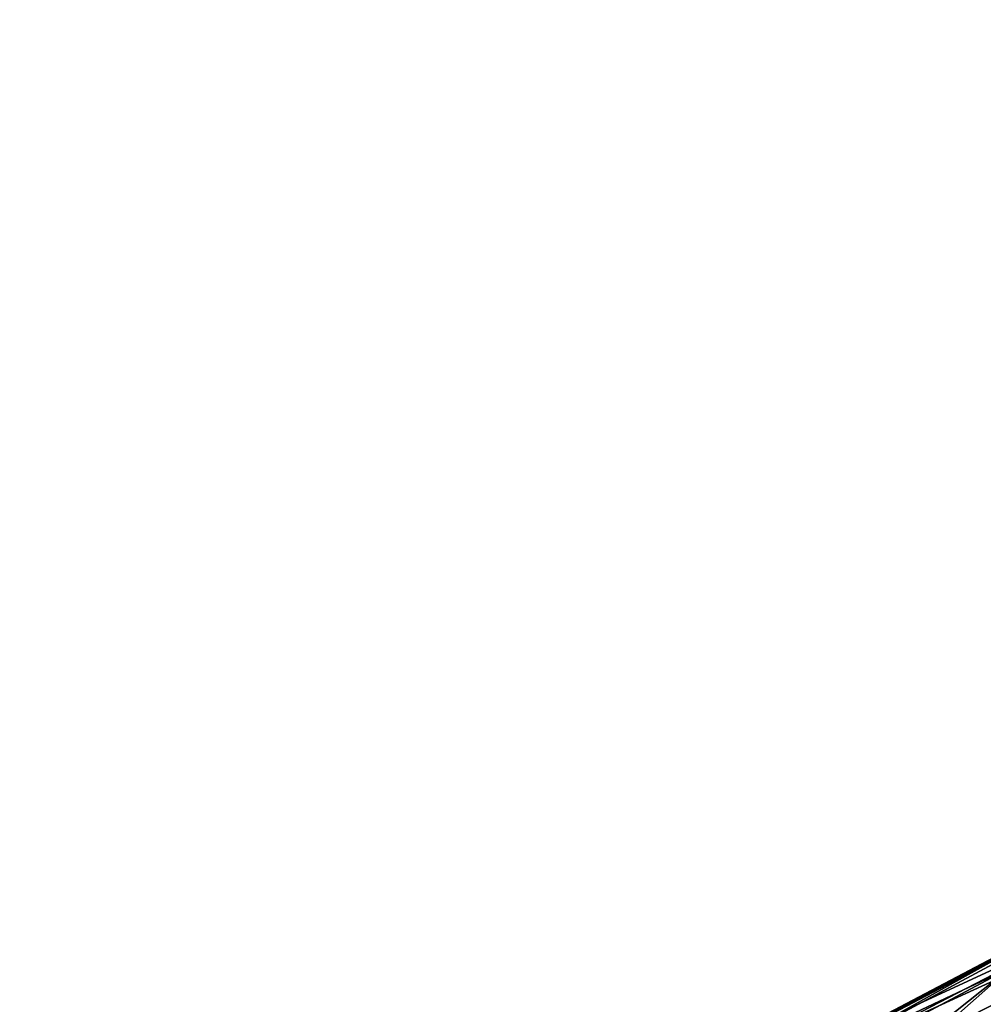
# Model space of a CAD drawing. Extents: x -0.182 to 0.135, y -0.168 to 0.
# Tile 24 of 256: x -0.075 to -0.056, y -0.111 to -0.092. Entities that reach past the tile are written whole.
import ezdxf

# ---------------------------------------------------------------- set-up
doc = ezdxf.new("R2010")
doc.units = 0
doc.layers.add('mesh', color=7, linetype='CONTINUOUS')

msp = doc.modelspace()

# ---------------------------------------------------------------- meshes
at = {"layer": 'mesh'}
mesh = msp.add_polyface(dxfattribs=at)
corners = [(-0.155766, -0.047126, -0.27603), (-0.155816, -0.047174, -0.276512), (-0.155971, -0.047075, -0.276024), (-0.155612, -0.047192, -0.276515), (-0.155264, -0.047164, -0.276042), (-0.155297, -0.04722, -0.27652), (-0.155079, -0.047203, -0.276522), (-0.155055, -0.047145, -0.276046), (-0.155237, -0.046989, -0.275593), (-0.155114, -0.047167, -0.279681), (-0.15462, -0.04705, -0.279681), (-0.155621, -0.047168, -0.279679), (-0.07291, -0.148146, 0.253418), (-0.072584, -0.151377, 0.259759), (-0.072291, -0.151359, 0.259725), (-0.073207, -0.148146, 0.253418), (-0.072291, -0.144932, 0.247111), (-0.072584, -0.144915, 0.247077), (-0.071233, -0.132387, 0.26787), (-0.071859, -0.13926, 0.26579), (-0.072471, -0.136087, 0.259562), (-0.071859, -0.132914, 0.253335), (-0.070735, -0.15451, 0.265908), (-0.071927, -0.149838, 0.252556), (-0.071741, -0.146424, 0.246459), (-0.072352, -0.149594, 0.25268), (-0.071741, -0.152764, 0.258901), (-0.072578, -0.149376, 0.252791), (-0.071963, -0.152563, 0.259047), (-0.071963, -0.146188, 0.246535), (-0.072738, -0.149116, 0.252924), (-0.072121, -0.152316, 0.259204), (-0.072121, -0.145916, 0.246643), (-0.072859, -0.148705, 0.253133), (-0.072241, -0.151914, 0.259432), (-0.072241, -0.145495, 0.246834), (-0.154615, -0.047086, -0.276526), (-0.071528, -0.129344, 0.263116)]
mesh.append_faces([[corners[k] for k in face] for face in [(0, 1, 2, 2), (0, 3, 1, 1), (4, 3, 0, 0), (4, 5, 3, 3), (4, 6, 5, 5), (7, 6, 4, 4), (8, 7, 4, 4), (9, 6, 10, 10), (9, 5, 6, 6), (11, 5, 9, 9), (11, 3, 5, 5), (1, 3, 11, 11), (12, 13, 14, 14), (12, 15, 13, 13), (16, 15, 12, 12), (16, 17, 15, 15), (18, 19, 20, 20), (21, 15, 17, 17), (20, 15, 21, 21), (20, 13, 15, 15), (19, 13, 20, 20), (19, 22, 13, 13), (23, 24, 25, 25), (26, 27, 28, 28), (25, 27, 26, 26), (25, 29, 27, 27), (24, 29, 25, 25), (28, 30, 31, 31), (27, 30, 28, 28), (27, 32, 30, 30), (29, 32, 27, 27), (31, 33, 34, 34), (30, 33, 31, 31), (30, 35, 33, 33), (32, 35, 30, 30), (12, 35, 16, 16), (12, 33, 35, 35), (14, 33, 12, 12), (14, 34, 33, 33), (7, 36, 6, 6), (21, 37, 20, 20)]])
mesh = msp.add_polyface(dxfattribs=at)
corners = [(-0.055755, -0.111137, 0.237926), (-0.058093, -0.122089, 0.23209), (-0.052346, -0.120262, 0.228504), (-0.057487, -0.112011, 0.238992), (-0.059573, -0.113244, 0.240529), (-0.057055, -0.111793, 0.238726), (-0.06077, -0.113953, 0.241412), (-0.059509, -0.112602, 0.240965), (-0.059181, -0.112073, 0.241599), (-0.055221, -0.109961, 0.239125), (-0.058929, -0.111911, 0.241939), (-0.05298, -0.115915, 0.252441), (-0.058901, -0.114518, 0.248486), (-0.055321, -0.112116, 0.245355), (-0.061842, -0.11718, 0.252083), (-0.056113, -0.118867, 0.256451), (-0.057095, -0.120345, 0.258561), (-0.055372, -0.118096, 0.255394), (-0.054128, -0.116803, 0.253618), (-0.064048, -0.120015, 0.256079), (-0.057342, -0.120717, 0.259092), (-0.057526, -0.120995, 0.259488), (-0.061818, -0.114301, 0.246304), (-0.05864, -0.111808, 0.242279), (-0.05801, -0.111727, 0.242936), (-0.053736, -0.109769, 0.24089), (-0.059379, -0.112306, 0.241268), (-0.063416, -0.115316, 0.24445), (-0.063279, -0.115003, 0.244745), (-0.063071, -0.114748, 0.245062), (-0.062804, -0.11456, 0.245383), (-0.062496, -0.114431, 0.245699), (-0.053837, -0.110272, 0.236883), (-0.055624, -0.110529, 0.238383), (-0.052197, -0.108851, 0.236921), (-0.055469, -0.110202, 0.238723), (-0.055299, -0.110037, 0.238998), (-0.054246, -0.109776, 0.240313), (-0.05479, -0.109784, 0.239698), (-0.055043, -0.109888, 0.239361)]
mesh.append_faces([[corners[k] for k in face] for face in [(0, 1, 2, 2), (1, 3, 4, 4), (1, 5, 3, 3), (0, 5, 1, 1), (4, 6, 1, 1), (7, 4, 3, 3), (8, 9, 10, 10), (11, 12, 13, 13), (14, 15, 16, 16), (14, 17, 15, 15), (12, 17, 14, 14), (12, 18, 17, 17), (11, 18, 12, 12), (19, 20, 21, 21), (22, 23, 24, 24), (13, 24, 25, 25), (12, 24, 13, 13), (12, 22, 24, 24), (14, 22, 12, 12), (7, 6, 4, 4), (26, 27, 7, 7), (8, 28, 26, 26), (10, 29, 8, 8), (23, 30, 10, 10), (22, 31, 23, 23), (0, 32, 33, 33), (34, 35, 33, 33), (34, 36, 35, 35), (24, 37, 25, 25), (5, 0, 33, 33), (33, 3, 5, 5), (33, 7, 3, 3), (33, 26, 7, 7), (33, 35, 26, 26), (8, 36, 9, 9), (26, 36, 8, 8), (35, 36, 26, 26), (23, 38, 37, 37), (23, 39, 38, 38), (10, 39, 23, 23), (9, 39, 10, 10), (24, 23, 37, 37)]])

doc.saveas('drawing.dxf')
